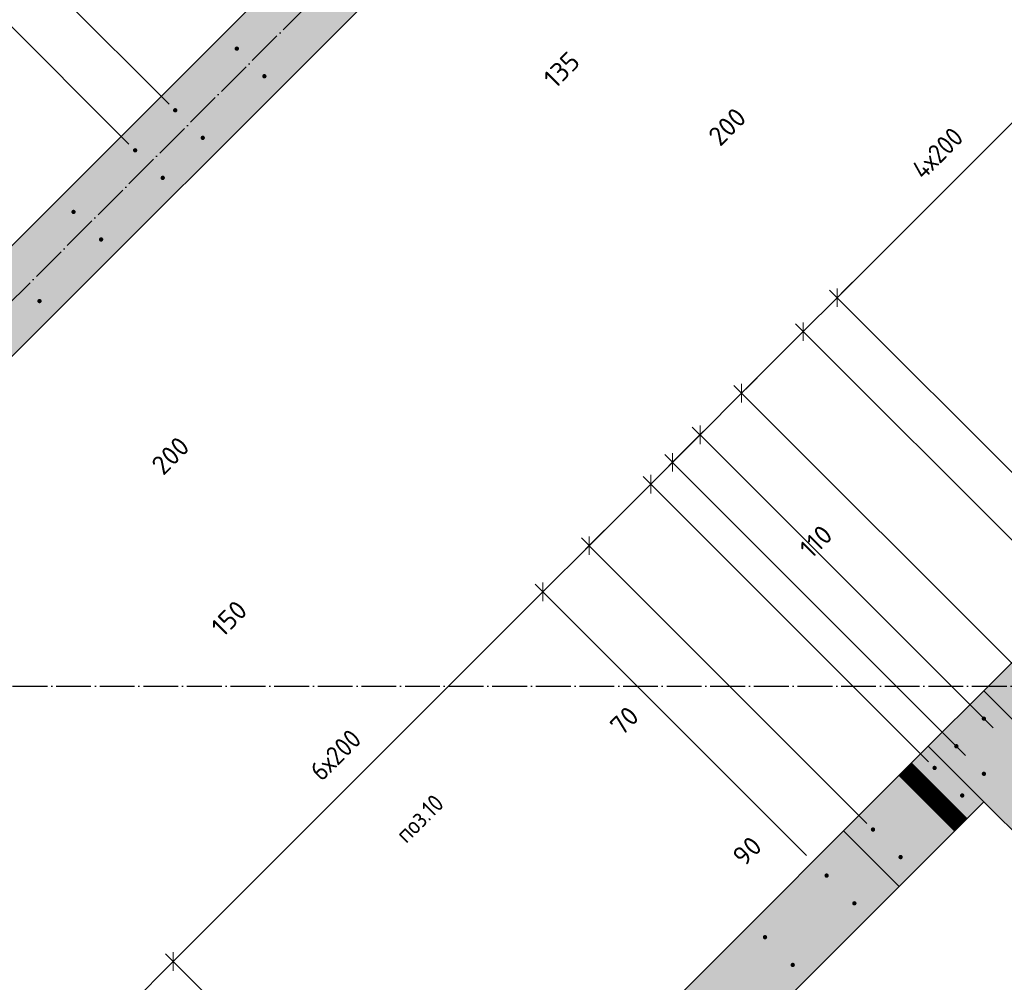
# Model space of a CAD drawing. Header units: millimetres. Extents: x -2995 to 60896, y -2809 to 57831.
# Tile 19 of 169: x 11060 to 13320, y 14520 to 16730. Entities that reach past the tile are written whole.
import ezdxf

# ---------------------------------------------------------------- set-up
doc = ezdxf.new("R2010")
doc.units = ezdxf.units.MM
doc.header["$PDMODE"] = 65
for name, pattern in [('______11', [100, 80, -10, 0, -10]), ('______5', [220, 160, -20, 20, -20]), ('________', [0])]:
    doc.linetypes.add(name, pattern=pattern)
for name, color, linetype, lineweight in [('Standard', 7, 'Continuous', 25), ('Арм.стержн. вертикальными 1', 22, 'Continuous', 35), ('Размерная линия_ общее', 7, 'Continuous', 13)]:
    doc.layers.add(name, color=color, linetype=linetype, lineweight=lineweight)
doc.layers.add('Осевая линия_ общее', color=7, linetype='______5', lineweight=13, true_color=0xa0a0a0)
doc.styles.add('ISOCPEUR', font='ISOCPEUR')
doc.dimstyles.new('DIMSTYLE_12', dxfattribs={"dimtxt": 44, "dimasz": 50, "dimexe": 0, "dimexo": 0, "dimgap": 22, "dimtad": 0, "dimdec": 0, "dimrnd": 5, "dimzin": 12, "dimdsep": 46, "dimtxsty": 'ISOCPEUR', "dimblk1": 'ALL_ML_STRICH', "dimblk2": 'ALL_ML_STRICH', "dimsah": 1, "dimcen": 0, "dimclrd": 7, "dimclre": 256, "dimclrt": 7, "dimadec": 0, "dimazin": 0, "dimtfac": 1, "dimtdec": 0, "dimtix": 1, "dimtmove": 2, "dimatfit": 3, "dimfxl": 0, "dimtvp": 1.2, "dimtzin": 0, "dimlwd": 0, "dimlwe": -3, "dimarcsym": 0})
doc.dimstyles.new('DIMSTYLE_5', dxfattribs={"dimtxt": 44, "dimasz": 50, "dimexe": 0, "dimexo": 0, "dimgap": 22, "dimtad": 2, "dimdec": 0, "dimrnd": 5, "dimzin": 12, "dimdsep": 46, "dimtxsty": 'ISOCPEUR', "dimblk1": 'ALL_ML_STRICH', "dimblk2": 'ALL_ML_STRICH', "dimsah": 1, "dimcen": 0, "dimclrd": 7, "dimclre": 256, "dimclrt": 7, "dimadec": 0, "dimazin": 0, "dimtfac": 1, "dimtdec": 0, "dimtix": 1, "dimtmove": 2, "dimatfit": 3, "dimfxl": 0, "dimtzin": 0, "dimlwd": 0, "dimlwe": -3, "dimarcsym": 0})

# ---------------------------------------------------------------- blocks, each defined once
blk = doc.blocks.new('СЛОЖНЫЙ_ОБЪЕКТ_0')
at = {"layer": 'Осевая линия_ общее', "color": 253, "linetype": '______11', "lineweight": -3, "true_color": 0xa0a0a0, "transparency": 33554687}
for p, q in [((552.2, 5594.3), (17713.7, 22755.7)), ((-2770, 15200), (26050, 15200))]:
    blk.add_line(p, q, dxfattribs=at)
blk = doc.blocks.new('ALL_ML_STRICH')
at = {"color": 0, "linetype": 'ByBlock', "lineweight": -2}
for p, q in [((0, -0.5), (0, 0.5)), ((-1, 0), (0.5, 0)), ((-0.3, -0.3), (0.3, 0.3))]:
    blk.add_line(p, q, dxfattribs=at)
blk = doc.blocks.new('*D565')
at = {"layer": 'DEFPOINTS', "color": 7, "linetype": 'Continuous', "lineweight": 13, "transparency": 33554687}
for p in [(11306.6, 14462.1), (12032.1, 13948.7), (11958.1, 13810.5)]:
    blk.add_point(p, dxfattribs=at)
at = {"layer": 'Размерная линия_ общее', "color": 7, "linetype": 'Continuous', "lineweight": -2, "transparency": 33554687}
blk.add_line((11306.6, 14462.1), (11412.7, 14568.1), dxfattribs=at)
at = {"layer": 'Размерная линия_ общее', "color": 253, "linetype": 'Continuous', "lineweight": -2, "true_color": 0xa0a0a0, "transparency": 33554687}
for p, q in [((12017.9, 13962.9), (11412.7, 14568.1)), ((11944, 13824.7), (11306.6, 14462.1))]:
    blk.add_line(p, q, dxfattribs=at)
at = {"layer": 'Размерная линия_ общее', "color": 7, "linetype": 'Continuous', "lineweight": 13, "transparency": 33554687, "xscale": 50, "yscale": 50, "zscale": 50}
for p, rotation in [((11412.7, 14568.1), 44.9999999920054), ((11306.6, 14462.1), 224.9999999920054)]:
    blk.add_blockref('ALL_ML_STRICH', p, dxfattribs=dict(at, rotation=rotation))
at = {"layer": 'Размерная линия_ общее', "color": 7, "linetype": 'Continuous', "lineweight": 13, "transparency": 33554687, "insert": (10760.8, 14505.4), "char_height": 44, "width": 132, "attachment_point": 5, "rotation": 45, "style": 'ISOCPEUR'}
blk.add_mtext('\\A1;{150}', dxfattribs=at)
blk = doc.blocks.new('*D566')
at = {"layer": 'DEFPOINTS', "color": 7, "linetype": 'Continuous', "lineweight": 13, "transparency": 33554687}
for p in [(12880.6, 14797.3), (11412.7, 14568.1), (12032.1, 13948.7)]:
    blk.add_point(p, dxfattribs=at)
at = {"layer": 'Размерная линия_ общее', "color": 7, "linetype": 'Continuous', "lineweight": -2, "transparency": 33554687}
blk.add_line((11412.7, 14568.1), (12261.2, 15416.7), dxfattribs=at)
at = {"layer": 'Размерная линия_ общее', "color": 253, "linetype": 'Continuous', "lineweight": -2, "true_color": 0xa0a0a0, "transparency": 33554687}
for p, q in [((12866.5, 14811.4), (12261.2, 15416.7)), ((12017.9, 13962.9), (11412.7, 14568.1))]:
    blk.add_line(p, q, dxfattribs=at)
at = {"layer": 'Размерная линия_ общее', "color": 7, "linetype": 'Continuous', "lineweight": 13, "transparency": 33554687, "xscale": 50, "yscale": 50, "zscale": 50}
for p, rotation in [((12261.2, 15416.7), 44.9999999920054), ((11412.7, 14568.1), 224.9999999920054)]:
    blk.add_blockref('ALL_ML_STRICH', p, dxfattribs=dict(at, rotation=rotation))
at = {"layer": 'Размерная линия_ общее', "color": 7, "linetype": 'Continuous', "lineweight": 13, "transparency": 33554687, "insert": (11722.4, 15010.8), "char_height": 44, "width": 2.2, "attachment_point": 1, "rotation": 45, "line_spacing_factor": 0.60241, "style": 'ISOCPEUR'}
blk.add_mtext('\\W0.91;6х200', dxfattribs=at)
blk = doc.blocks.new('*D567')
at = {"layer": 'DEFPOINTS', "color": 7, "linetype": 'Continuous', "lineweight": 13, "transparency": 33554687}
for p in [(12261.2, 15416.7), (13018.8, 14871.2), (12880.6, 14797.3)]:
    blk.add_point(p, dxfattribs=at)
at = {"layer": 'Размерная линия_ общее', "color": 7, "linetype": 'Continuous', "lineweight": -2, "transparency": 33554687}
blk.add_line((12261.2, 15416.7), (12367.3, 15522.7), dxfattribs=at)
at = {"layer": 'Размерная линия_ общее', "color": 253, "linetype": 'Continuous', "lineweight": -2, "true_color": 0xa0a0a0, "transparency": 33554687}
for p, q in [((13004.7, 14885.3), (12367.3, 15522.7)), ((12866.5, 14811.4), (12261.2, 15416.7))]:
    blk.add_line(p, q, dxfattribs=at)
at = {"layer": 'Размерная линия_ общее', "color": 7, "linetype": 'Continuous', "lineweight": 13, "transparency": 33554687, "xscale": 50, "yscale": 50, "zscale": 50}
for p, rotation in [((12367.3, 15522.7), 44.9999999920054), ((12261.2, 15416.7), 224.9999999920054)]:
    blk.add_blockref('ALL_ML_STRICH', p, dxfattribs=dict(at, rotation=rotation))
at = {"layer": 'Размерная линия_ общее', "color": 7, "linetype": 'Continuous', "lineweight": 13, "transparency": 33554687, "insert": (11541, 15355.8), "char_height": 44, "width": 132, "attachment_point": 5, "rotation": 45, "style": 'ISOCPEUR'}
blk.add_mtext('\\A1;{150}', dxfattribs=at)
blk = doc.blocks.new('*D568')
at = {"layer": 'DEFPOINTS', "color": 7, "linetype": 'Continuous', "lineweight": 13, "transparency": 33554687}
for p in [(12367.3, 15522.7), (13160.2, 15012.6), (13018.8, 14871.2)]:
    blk.add_point(p, dxfattribs=at)
at = {"layer": 'Размерная линия_ общее', "color": 7, "linetype": 'Continuous', "lineweight": -2, "transparency": 33554687}
blk.add_line((12367.3, 15522.7), (12508.7, 15664.1), dxfattribs=at)
at = {"layer": 'Размерная линия_ общее', "color": 253, "linetype": 'Continuous', "lineweight": -2, "true_color": 0xa0a0a0, "transparency": 33554687}
for p, q in [((13146.1, 15026.7), (12508.7, 15664.1)), ((13004.7, 14885.3), (12367.3, 15522.7))]:
    blk.add_line(p, q, dxfattribs=at)
at = {"layer": 'Размерная линия_ общее', "color": 7, "linetype": 'Continuous', "lineweight": 13, "transparency": 33554687, "xscale": 50, "yscale": 50, "zscale": 50}
for p, rotation in [((12508.7, 15664.1), 44.9999999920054), ((12367.3, 15522.7), 224.9999999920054)]:
    blk.add_blockref('ALL_ML_STRICH', p, dxfattribs=dict(at, rotation=rotation))
at = {"layer": 'Размерная линия_ общее', "color": 7, "linetype": 'Continuous', "lineweight": 13, "transparency": 33554687, "insert": (11406.2, 15729.5), "char_height": 44, "width": 132, "attachment_point": 5, "rotation": 45, "style": 'ISOCPEUR'}
blk.add_mtext('\\A1;{200}', dxfattribs=at)
blk = doc.blocks.new('*D569')
at = {"layer": 'DEFPOINTS', "color": 7, "linetype": 'Continuous', "lineweight": 13, "transparency": 33554687}
for p in [(12508.7, 15664.1), (13160.2, 15012.6), (13245.4, 15027.1)]:
    blk.add_point(p, dxfattribs=at)
at = {"layer": 'Размерная линия_ общее', "color": 7, "linetype": 'Continuous', "lineweight": -2, "transparency": 33554687}
blk.add_line((12508.7, 15664.1), (12558.5, 15714), dxfattribs=at)
at = {"layer": 'Размерная линия_ общее', "color": 253, "linetype": 'Continuous', "lineweight": -2, "true_color": 0xa0a0a0, "transparency": 33554687}
for p, q in [((13231.3, 15041.2), (12558.5, 15714)), ((13146.1, 15026.7), (12508.7, 15664.1))]:
    blk.add_line(p, q, dxfattribs=at)
at = {"layer": 'Размерная линия_ общее', "color": 7, "linetype": 'Continuous', "lineweight": 13, "transparency": 33554687, "xscale": 50, "yscale": 50, "zscale": 50}
for p, rotation in [((12558.5, 15714), 44.9999999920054), ((12508.7, 15664.1), 224.9999999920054)]:
    blk.add_blockref('ALL_ML_STRICH', p, dxfattribs=dict(at, rotation=rotation))
at = {"layer": 'Размерная линия_ общее', "color": 7, "linetype": 'Continuous', "lineweight": 13, "transparency": 33554687, "insert": (12448.3, 15120.9), "char_height": 44, "width": 88, "attachment_point": 5, "rotation": 45, "style": 'ISOCPEUR'}
blk.add_mtext('\\A1;{70}', dxfattribs=at)
blk = doc.blocks.new('*D570')
at = {"layer": 'DEFPOINTS', "color": 7, "linetype": 'Continuous', "lineweight": 13, "transparency": 33554687}
for p in [(12558.5, 15714), (13308.7, 15090.4), (13245.4, 15027.1)]:
    blk.add_point(p, dxfattribs=at)
at = {"layer": 'Размерная линия_ общее', "color": 7, "linetype": 'Continuous', "lineweight": -2, "transparency": 33554687}
blk.add_line((12558.5, 15714), (12621.8, 15777.3), dxfattribs=at)
at = {"layer": 'Размерная линия_ общее', "color": 253, "linetype": 'Continuous', "lineweight": -2, "true_color": 0xa0a0a0, "transparency": 33554687}
for p, q in [((13294.6, 15104.5), (12621.8, 15777.3)), ((13231.3, 15041.2), (12558.5, 15714))]:
    blk.add_line(p, q, dxfattribs=at)
at = {"layer": 'Размерная линия_ общее', "color": 7, "linetype": 'Continuous', "lineweight": 13, "transparency": 33554687, "xscale": 50, "yscale": 50, "zscale": 50}
for p, rotation in [((12621.8, 15777.3), 44.9999999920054), ((12558.5, 15714), 224.9999999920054)]:
    blk.add_blockref('ALL_ML_STRICH', p, dxfattribs=dict(at, rotation=rotation))
at = {"layer": 'Размерная линия_ общее', "color": 7, "linetype": 'Continuous', "lineweight": 13, "transparency": 33554687, "insert": (12730, 14821.9), "char_height": 44, "width": 88, "attachment_point": 5, "rotation": 45, "style": 'ISOCPEUR'}
blk.add_mtext('\\A1;{90}', dxfattribs=at)
blk = doc.blocks.new('*D571')
at = {"layer": 'DEFPOINTS', "color": 7, "linetype": 'Continuous', "lineweight": 13, "transparency": 33554687}
for p in [(12621.8, 15777.3), (13368.8, 15221.2), (13308.7, 15090.4)]:
    blk.add_point(p, dxfattribs=at)
at = {"layer": 'Размерная линия_ общее', "color": 7, "linetype": 'Continuous', "lineweight": -2, "transparency": 33554687}
blk.add_line((12621.8, 15777.3), (12717.3, 15872.7), dxfattribs=at)
at = {"layer": 'Размерная линия_ общее', "color": 253, "linetype": 'Continuous', "lineweight": -2, "true_color": 0xa0a0a0, "transparency": 33554687}
for p, q in [((13354.7, 15235.3), (12717.3, 15872.7)), ((13294.6, 15104.5), (12621.8, 15777.3))]:
    blk.add_line(p, q, dxfattribs=at)
at = {"layer": 'Размерная линия_ общее', "color": 7, "linetype": 'Continuous', "lineweight": 13, "transparency": 33554687, "xscale": 50, "yscale": 50, "zscale": 50}
for p, rotation in [((12717.3, 15872.7), 44.9999999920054), ((12621.8, 15777.3), 224.9999999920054)]:
    blk.add_blockref('ALL_ML_STRICH', p, dxfattribs=dict(at, rotation=rotation))
at = {"layer": 'Размерная линия_ общее', "color": 7, "linetype": 'Continuous', "lineweight": 13, "transparency": 33554687, "insert": (12304.1, 16615.2), "char_height": 44, "width": 132, "attachment_point": 5, "rotation": 45, "style": 'ISOCPEUR'}
blk.add_mtext('\\A1;{135}', dxfattribs=at)
blk = doc.blocks.new('*D572')
at = {"layer": 'DEFPOINTS', "color": 7, "linetype": 'Continuous', "lineweight": 13, "transparency": 33554687}
for p in [(12717.3, 15872.7), (13510.2, 15362.6), (13368.8, 15221.2)]:
    blk.add_point(p, dxfattribs=at)
at = {"layer": 'Размерная линия_ общее', "color": 7, "linetype": 'Continuous', "lineweight": -2, "transparency": 33554687}
blk.add_line((12717.3, 15872.7), (12858.7, 16014.2), dxfattribs=at)
at = {"layer": 'Размерная линия_ общее', "color": 253, "linetype": 'Continuous', "lineweight": -2, "true_color": 0xa0a0a0, "transparency": 33554687}
for p, q in [((13496.1, 15376.8), (12858.7, 16014.2)), ((13354.7, 15235.3), (12717.3, 15872.7))]:
    blk.add_line(p, q, dxfattribs=at)
at = {"layer": 'Размерная линия_ общее', "color": 7, "linetype": 'Continuous', "lineweight": 13, "transparency": 33554687, "xscale": 50, "yscale": 50, "zscale": 50}
for p, rotation in [((12858.7, 16014.2), 44.9999999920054), ((12717.3, 15872.7), 224.9999999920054)]:
    blk.add_blockref('ALL_ML_STRICH', p, dxfattribs=dict(at, rotation=rotation))
at = {"layer": 'Размерная линия_ общее', "color": 7, "linetype": 'Continuous', "lineweight": 13, "transparency": 33554687, "insert": (12684.2, 16484.6), "char_height": 44, "width": 132, "attachment_point": 5, "rotation": 45, "style": 'ISOCPEUR'}
blk.add_mtext('\\A1;{200}', dxfattribs=at)
blk = doc.blocks.new('*D573')
at = {"layer": 'DEFPOINTS', "color": 7, "linetype": 'Continuous', "lineweight": 13, "transparency": 33554687}
for p in [(12858.7, 16014.2), (13555.9, 15472.5), (13510.2, 15362.6)]:
    blk.add_point(p, dxfattribs=at)
at = {"layer": 'Размерная линия_ общее', "color": 7, "linetype": 'Continuous', "lineweight": -2, "transparency": 33554687}
blk.add_line((12858.7, 16014.2), (12936.5, 16091.9), dxfattribs=at)
at = {"layer": 'Размерная линия_ общее', "color": 253, "linetype": 'Continuous', "lineweight": -2, "true_color": 0xa0a0a0, "transparency": 33554687}
for p, q in [((13541.7, 15486.7), (12936.5, 16091.9)), ((13496.1, 15376.8), (12858.7, 16014.2))]:
    blk.add_line(p, q, dxfattribs=at)
at = {"layer": 'Размерная линия_ общее', "color": 7, "linetype": 'Continuous', "lineweight": 13, "transparency": 33554687, "xscale": 50, "yscale": 50, "zscale": 50}
for p, rotation in [((12936.5, 16091.9), 44.9999999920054), ((12858.7, 16014.2), 224.9999999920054)]:
    blk.add_blockref('ALL_ML_STRICH', p, dxfattribs=dict(at, rotation=rotation))
at = {"layer": 'Размерная линия_ общее', "color": 7, "linetype": 'Continuous', "lineweight": 13, "transparency": 33554687, "insert": (12888, 15532.3), "char_height": 44, "width": 132, "attachment_point": 5, "rotation": 45, "style": 'ISOCPEUR'}
blk.add_mtext('\\A1;{110}', dxfattribs=at)
blk = doc.blocks.new('*D574')
at = {"layer": 'DEFPOINTS', "color": 7, "linetype": 'Continuous', "lineweight": 13, "transparency": 33554687}
for p in [(12936.5, 16091.9), (14121.6, 16038.2), (13555.9, 15472.5)]:
    blk.add_point(p, dxfattribs=at)
at = {"layer": 'Размерная линия_ общее', "color": 7, "linetype": 'Continuous', "lineweight": -2, "transparency": 33554687}
blk.add_line((12936.5, 16091.9), (13502.2, 16657.6), dxfattribs=at)
at = {"layer": 'Размерная линия_ общее', "color": 253, "linetype": 'Continuous', "lineweight": -2, "true_color": 0xa0a0a0, "transparency": 33554687}
for p, q in [((14107.4, 16052.4), (13502.2, 16657.6)), ((13541.7, 15486.7), (12936.5, 16091.9))]:
    blk.add_line(p, q, dxfattribs=at)
at = {"layer": 'Размерная линия_ общее', "color": 7, "linetype": 'Continuous', "lineweight": 13, "transparency": 33554687, "xscale": 50, "yscale": 50, "zscale": 50}
for p, rotation in [((13502.2, 16657.6), 44.9999999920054), ((12936.5, 16091.9), 224.9999999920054)]:
    blk.add_blockref('ALL_ML_STRICH', p, dxfattribs=dict(at, rotation=rotation))
at = {"layer": 'Размерная линия_ общее', "color": 7, "linetype": 'Continuous', "lineweight": 13, "transparency": 33554687, "insert": (13103.4, 16391.8), "char_height": 44, "width": 2.2, "attachment_point": 1, "rotation": 45, "line_spacing_factor": 0.60241, "style": 'ISOCPEUR'}
blk.add_mtext('\\W0.91;4х200', dxfattribs=at)
blk = doc.blocks.new('*D634')
at = {"layer": 'DEFPOINTS', "color": 7, "linetype": 'Continuous', "lineweight": 13, "transparency": 33554687}
for p in [(15023.4, 21118.6), (15518.5, 20623.5), (11417.2, 16522.2)]:
    blk.add_point(p, dxfattribs=at)
at = {"layer": 'Размерная линия_ общее', "color": 7, "linetype": 'Continuous', "lineweight": -2, "transparency": 33554687}
blk.add_line((15023.4, 21118.6), (10922.1, 17017.3), dxfattribs=at)
at = {"layer": 'Размерная линия_ общее', "color": 253, "linetype": 'Continuous', "lineweight": -2, "true_color": 0xa0a0a0, "transparency": 33554687}
for p, q in [((15504.3, 20637.6), (15023.4, 21118.6)), ((11403.1, 16536.4), (10922.1, 17017.3))]:
    blk.add_line(p, q, dxfattribs=at)
at = {"layer": 'Размерная линия_ общее', "color": 7, "linetype": 'Continuous', "lineweight": 13, "transparency": 33554687, "xscale": 49.99999999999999, "yscale": 50, "zscale": 50}
for p, rotation in [((15023.4, 21118.6), 45.00000000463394), ((10922.1, 17017.3), 225.0000000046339)]:
    blk.add_blockref('ALL_ML_STRICH', p, dxfattribs=dict(at, rotation=rotation))
at = {"layer": 'Размерная линия_ общее', "color": 7, "linetype": 'Continuous', "lineweight": 13, "transparency": 33554687, "insert": (12861, 18964.7), "char_height": 44, "width": 2.2, "attachment_point": 1, "rotation": 225, "line_spacing_factor": 0.60241, "style": 'ISOCPEUR'}
blk.add_mtext('\\W0.91;29х200=5800', dxfattribs=at)
blk = doc.blocks.new('*D635')
at = {"layer": 'DEFPOINTS', "color": 7, "linetype": 'Continuous', "lineweight": 13, "transparency": 33554687}
for p in [(10922.1, 17017.3), (11417.2, 16522.2), (11325.3, 16430.3)]:
    blk.add_point(p, dxfattribs=at)
at = {"layer": 'Размерная линия_ общее', "color": 7, "linetype": 'Continuous', "lineweight": -2, "transparency": 33554687}
blk.add_line((10922.1, 17017.3), (10830.2, 16925.4), dxfattribs=at)
at = {"layer": 'Размерная линия_ общее', "color": 253, "linetype": 'Continuous', "lineweight": -2, "true_color": 0xa0a0a0, "transparency": 33554687}
for p, q in [((11403.1, 16536.4), (10922.1, 17017.3)), ((11311.1, 16444.5), (10830.2, 16925.4))]:
    blk.add_line(p, q, dxfattribs=at)
at = {"layer": 'Размерная линия_ общее', "color": 7, "linetype": 'Continuous', "lineweight": 13, "transparency": 33554687, "xscale": 49.99999999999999, "yscale": 50, "zscale": 50}
for p, rotation in [((10922.1, 17017.3), 45.00000000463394), ((10830.2, 16925.4), 225.0000000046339)]:
    blk.add_blockref('ALL_ML_STRICH', p, dxfattribs=dict(at, rotation=rotation))
at = {"layer": 'Размерная линия_ общее', "color": 7, "linetype": 'Continuous', "lineweight": 13, "transparency": 33554687, "insert": (10699.5, 17416.9), "char_height": 44, "width": 132, "attachment_point": 5, "rotation": 45, "style": 'ISOCPEUR'}
blk.add_mtext('\\A1;{130}', dxfattribs=at)
blk = doc.blocks.new('*D636')
at = {"layer": 'DEFPOINTS', "color": 7, "linetype": 'Continuous', "lineweight": 13, "transparency": 33554687}
for p in [(10830.2, 16925.4), (11325.3, 16430.3), (10759.6, 15864.7)]:
    blk.add_point(p, dxfattribs=at)
at = {"layer": 'Размерная линия_ общее', "color": 7, "linetype": 'Continuous', "lineweight": -2, "transparency": 33554687}
blk.add_line((10830.2, 16925.4), (10264.5, 16359.7), dxfattribs=at)
at = {"layer": 'Размерная линия_ общее', "color": 253, "linetype": 'Continuous', "lineweight": -2, "true_color": 0xa0a0a0, "transparency": 33554687}
for p, q in [((11311.1, 16444.5), (10830.2, 16925.4)), ((10745.5, 15878.8), (10264.5, 16359.7))]:
    blk.add_line(p, q, dxfattribs=at)
at = {"layer": 'Размерная линия_ общее', "color": 7, "linetype": 'Continuous', "lineweight": 13, "transparency": 33554687, "xscale": 49.99999999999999, "yscale": 50, "zscale": 50}
for p, rotation in [((10830.2, 16925.4), 45.00000000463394), ((10264.5, 16359.7), 225.0000000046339)]:
    blk.add_blockref('ALL_ML_STRICH', p, dxfattribs=dict(at, rotation=rotation))
at = {"layer": 'Размерная линия_ общее', "color": 7, "linetype": 'Continuous', "lineweight": 13, "transparency": 33554687, "insert": (10493.6, 16597.3), "char_height": 44, "width": 2.2, "attachment_point": 1, "rotation": 225, "line_spacing_factor": 0.60241, "style": 'ISOCPEUR'}
blk.add_mtext('\\W0.91;4х200', dxfattribs=at)

msp = doc.modelspace()

# ---------------------------------------------------------------- hatches: boundary and pattern name
at = {"linetype": 'Continuous', "lineweight": 25, "transparency": 33554687}
for points in [[(9511.2, 14680.6), (9638.5, 14553.3), (15818.6, 20733.4), (15691.3, 20860.7)], [(14531.7, 16193.8), (14404.4, 16321.1), (13273, 15189.7), (13400.3, 15062.4)], [(13273, 15189.7), (13145.8, 15062.4), (14510.5, 13697.7), (14637.8, 13825)], [(13273, 14935.1), (13145.8, 15062.4), (11264.9, 13181.5), (11392.1, 13054.2)]]:
    msp.add_hatch(color=7, dxfattribs=at).paths.add_polyline_path(points)
at = {"layer": 'Арм.стержн. вертикальными 1', "linetype": 'Continuous', "lineweight": 50, "transparency": 33554687}
for points in [[(11563.7, 16663.7), (11563.3, 16665.6), (11562.2, 16667.2), (11560.6, 16668.3), (11558.7, 16668.7), (11556.7, 16668.3), (11555.1, 16667.2), (11554, 16665.6), (11553.7, 16663.7), (11554, 16661.8), (11555.1, 16660.1), (11556.7, 16659.1), (11558.7, 16658.7), (11560.6, 16659.1), (11562.2, 16660.1), (11563.3, 16661.8)], [(11626.9, 16600.4), (11626.6, 16602.3), (11625.5, 16603.9), (11623.9, 16605), (11621.9, 16605.4), (11620, 16605), (11618.4, 16603.9), (11617.3, 16602.3), (11616.9, 16600.4), (11617.3, 16598.5), (11618.4, 16596.8), (11620, 16595.8), (11621.9, 16595.4), (11623.9, 16595.8), (11625.5, 16596.8), (11626.6, 16598.5)], [(11422.2, 16522.2), (11421.9, 16524.2), (11420.8, 16525.8), (11419.1, 16526.9), (11417.2, 16527.2), (11415.3, 16526.9), (11413.7, 16525.8), (11412.6, 16524.2), (11412.2, 16522.2), (11412.6, 16520.3), (11413.7, 16518.7), (11415.3, 16517.6), (11417.2, 16517.2), (11419.1, 16517.6), (11420.8, 16518.7), (11421.9, 16520.3)], [(11485.5, 16459), (11485.1, 16460.9), (11484.1, 16462.5), (11482.4, 16463.6), (11480.5, 16464), (11478.6, 16463.6), (11477, 16462.5), (11475.9, 16460.9), (11475.5, 16459), (11475.9, 16457), (11477, 16455.4), (11478.6, 16454.3), (11480.5, 16454), (11482.4, 16454.3), (11484.1, 16455.4), (11485.1, 16457)], [(11330.3, 16430.3), (11329.9, 16432.2), (11328.8, 16433.9), (11327.2, 16434.9), (11325.3, 16435.3), (11323.4, 16434.9), (11321.8, 16433.9), (11320.7, 16432.2), (11320.3, 16430.3), (11320.7, 16428.4), (11321.8, 16426.8), (11323.4, 16425.7), (11325.3, 16425.3), (11327.2, 16425.7), (11328.8, 16426.8), (11329.9, 16428.4)], [(11393.6, 16367), (11393.2, 16369), (11392.1, 16370.6), (11390.5, 16371.7), (11388.6, 16372), (11386.7, 16371.7), (11385.1, 16370.6), (11384, 16369), (11383.6, 16367), (11384, 16365.1), (11385.1, 16363.5), (11386.7, 16362.4), (11388.6, 16362), (11390.5, 16362.4), (11392.1, 16363.5), (11393.2, 16365.1)], [(11188.9, 16288.9), (11188.5, 16290.8), (11187.4, 16292.4), (11185.8, 16293.5), (11183.9, 16293.9), (11182, 16293.5), (11180.4, 16292.4), (11179.3, 16290.8), (11178.9, 16288.9), (11179.3, 16287), (11180.4, 16285.4), (11182, 16284.3), (11183.9, 16283.9), (11185.8, 16284.3), (11187.4, 16285.4), (11188.5, 16287)], [(11252.2, 16225.6), (11251.8, 16227.5), (11250.7, 16229.2), (11249.1, 16230.2), (11247.2, 16230.6), (11245.3, 16230.2), (11243.6, 16229.2), (11242.6, 16227.5), (11242.2, 16225.6), (11242.6, 16223.7), (11243.6, 16222.1), (11245.3, 16221), (11247.2, 16220.6), (11249.1, 16221), (11250.7, 16222.1), (11251.8, 16223.7)], [(11110.8, 16084.2), (11110.4, 16086.1), (11109.3, 16087.7), (11107.7, 16088.8), (11105.8, 16089.2), (11103.8, 16088.8), (11102.2, 16087.7), (11101.1, 16086.1), (11100.8, 16084.2), (11101.1, 16082.3), (11102.2, 16080.7), (11103.8, 16079.6), (11105.8, 16079.2), (11107.7, 16079.6), (11109.3, 16080.7), (11110.4, 16082.3)], [(13278.4, 15125.7), (13278, 15127.6), (13276.9, 15129.3), (13275.3, 15130.4), (13273.4, 15130.7), (13271.5, 15130.4), (13269.8, 15129.3), (13268.7, 15127.6), (13268.4, 15125.7), (13268.7, 15123.8), (13269.8, 15122.2), (13271.5, 15121.1), (13273.4, 15120.7), (13275.3, 15121.1), (13276.9, 15122.2), (13278, 15123.8)], [(13215.1, 15062.4), (13214.7, 15064.3), (13213.6, 15066), (13212, 15067), (13210.1, 15067.4), (13208.1, 15067), (13206.5, 15066), (13205.4, 15064.3), (13205.1, 15062.4), (13205.4, 15060.5), (13206.5, 15058.9), (13208.1, 15057.8), (13210.1, 15057.4), (13212, 15057.8), (13213.6, 15058.9), (13214.7, 15060.5)], [(13165.2, 15012.6), (13164.9, 15014.5), (13163.8, 15016.1), (13162.1, 15017.2), (13160.2, 15017.6), (13158.3, 15017.2), (13156.7, 15016.1), (13155.6, 15014.5), (13155.2, 15012.6), (13155.6, 15010.7), (13156.7, 15009.1), (13158.3, 15008), (13160.2, 15007.6), (13162.1, 15008), (13163.8, 15009.1), (13164.9, 15010.7)], [(13278.4, 14999.1), (13278, 15001), (13276.9, 15002.7), (13275.3, 15003.7), (13273.4, 15004.1), (13271.5, 15003.7), (13269.8, 15002.7), (13268.7, 15001), (13268.4, 14999.1), (13268.7, 14997.2), (13269.8, 14995.6), (13271.5, 14994.5), (13273.4, 14994.1), (13275.3, 14994.5), (13276.9, 14995.6), (13278, 14997.2)], [(13228.5, 14949.3), (13228.2, 14951.2), (13227.1, 14952.8), (13225.5, 14953.9), (13223.5, 14954.3), (13221.6, 14953.9), (13220, 14952.8), (13218.9, 14951.2), (13218.5, 14949.3), (13218.9, 14947.4), (13220, 14945.8), (13221.6, 14944.7), (13223.5, 14944.3), (13225.5, 14944.7), (13227.1, 14945.8), (13228.2, 14947.4)], [(13023.8, 14871.2), (13023.4, 14873.1), (13022.3, 14874.7), (13020.7, 14875.8), (13018.8, 14876.2), (13016.9, 14875.8), (13015.3, 14874.7), (13014.2, 14873.1), (13013.8, 14871.2), (13014.2, 14869.3), (13015.3, 14867.6), (13016.9, 14866.6), (13018.8, 14866.2), (13020.7, 14866.6), (13022.3, 14867.6), (13023.4, 14869.3)], [(13087.1, 14807.9), (13086.7, 14809.8), (13085.7, 14811.4), (13084, 14812.5), (13082.1, 14812.9), (13080.2, 14812.5), (13078.6, 14811.4), (13077.5, 14809.8), (13077.1, 14807.9), (13077.5, 14806), (13078.6, 14804.3), (13080.2, 14803.2), (13082.1, 14802.9), (13084, 14803.2), (13085.7, 14804.3), (13086.7, 14806)], [(12917.4, 14765.4), (12917, 14767.4), (12915.9, 14769), (12914.3, 14770.1), (12912.4, 14770.4), (12910.5, 14770.1), (12908.9, 14769), (12907.8, 14767.4), (12907.4, 14765.4), (12907.8, 14763.5), (12908.9, 14761.9), (12910.5, 14760.8), (12912.4, 14760.4), (12914.3, 14760.8), (12915.9, 14761.9), (12917, 14763.5)], [(12981.1, 14701.8), (12980.7, 14703.7), (12979.6, 14705.3), (12978, 14706.4), (12976.1, 14706.8), (12974.1, 14706.4), (12972.5, 14705.3), (12971.4, 14703.7), (12971.1, 14701.8), (12971.4, 14699.9), (12972.5, 14698.3), (12974.1, 14697.2), (12976.1, 14696.8), (12978, 14697.2), (12979.6, 14698.3), (12980.7, 14699.9)], [(12776, 14624), (12775.6, 14625.9), (12774.5, 14627.6), (12772.9, 14628.6), (12771, 14629), (12769.1, 14628.6), (12767.5, 14627.6), (12766.4, 14625.9), (12766, 14624), (12766.4, 14622.1), (12767.5, 14620.5), (12769.1, 14619.4), (12771, 14619), (12772.9, 14619.4), (12774.5, 14620.5), (12775.6, 14622.1)], [(12839.6, 14560.4), (12839.2, 14562.3), (12838.2, 14563.9), (12836.5, 14565), (12834.6, 14565.4), (12832.7, 14565), (12831.1, 14563.9), (12830, 14562.3), (12829.6, 14560.4), (12830, 14558.5), (12831.1, 14556.8), (12832.7, 14555.8), (12834.6, 14555.4), (12836.5, 14555.8), (12838.2, 14556.8), (12839.2, 14558.5)]]:
    msp.add_hatch(color=4, dxfattribs=at).paths.add_polyline_path(points)

# ---------------------------------------------------------------- linework, layer by layer
at = {"color": 7, "linetype": 'Continuous', "lineweight": 35, "transparency": 33554687}
for p, q in [((9511.2, 14680.6), (15691.3, 20860.7)), ((15818.6, 20733.4), (9638.5, 14553.3)), ((13273, 15189.7), (14404.4, 16321.1)), ((13145.8, 15062.4), (13273, 15189.7)), ((13400.3, 15062.4), (13273, 15189.7)), ((13273, 15189.7), (13400.3, 15062.4)), ((11264.9, 13181.5), (13145.8, 15062.4)), ((13145.8, 15062.4), (13273, 14935.1)), ((13273, 14935.1), (13145.8, 15062.4)), ((13273, 14935.1), (11392.1, 13054.2)), ((14510.5, 13697.7), (13273, 14935.1))]:
    msp.add_line(p, q, dxfattribs=at)
at = {"color": 253, "linetype": '________', "lineweight": 13, "true_color": 0xababab, "transparency": 33554687}
for p, q in [((13089.8, 15006.5), (13217.1, 14879.2)), ((13091.2, 15007.9), (13218.5, 14880.6)), ((13092.7, 15009.4), (13220, 14882.1)), ((13094.2, 15010.9), (13221.5, 14883.6)), ((13095.7, 15012.3), (13222.9, 14885.1)), ((13097.1, 15013.8), (13224.4, 14886.5)), ((13098.5, 15015.1), (13225.8, 14887.9)), ((13099.8, 15016.5), (13227.1, 14889.2)), ((13101, 15017.7), (13228.3, 14890.4)), ((13102.2, 15018.9), (13229.5, 14891.6)), ((13103.2, 15019.9), (13230.5, 14892.6)), ((13104.2, 15020.8), (13231.4, 14893.6)), ((13105, 15021.6), (13232.3, 14894.4)), ((13105.6, 15022.3), (13232.9, 14895)), ((13106.2, 15022.8), (13233.5, 14895.6)), ((13106.6, 15023.2), (13233.8, 14895.9)), ((13106.8, 15023.5), (13234.1, 14896.2)), ((13234.1, 14896.3), (13106.9, 15023.5)), ((13078.6, 14995.2), (13205.9, 14868)), ((13078.7, 14995.3), (13205.9, 14868)), ((13078.9, 14995.6), (13206.2, 14868.3)), ((13079.3, 14995.9), (13206.6, 14868.7)), ((13079.8, 14996.5), (13207.1, 14869.2)), ((13080.5, 14997.1), (13207.8, 14869.9)), ((13081.3, 14998), (13208.6, 14870.7)), ((13082.2, 14998.9), (13209.5, 14871.6)), ((13083.3, 14999.9), (13210.5, 14872.6)), ((13084.4, 15001.1), (13211.7, 14873.8)), ((13085.7, 15002.3), (13212.9, 14875)), ((13087, 15003.6), (13214.3, 14876.4)), ((13088.4, 15005), (13215.6, 14877.7)), ((13078.6, 14740.7), (12951.3, 14868))]:
    msp.add_line(p, q, dxfattribs=at)

# ---------------------------------------------------------------- block references
at = {"layer": 'Осевая линия_ общее', "color": 253, "linetype": '______11', "lineweight": -3, "true_color": 0xa0a0a0, "transparency": 33554687}
msp.add_blockref('СЛОЖНЫЙ_ОБЪЕКТ_0', (0, 0), dxfattribs=at)

# ---------------------------------------------------------------- texts
at = {"layer": 'Standard', "color": 7, "linetype": 'Continuous', "lineweight": 25, "transparency": 33554687, "insert": (11978.3, 14896.4), "char_height": 40, "width": 145.432, "attachment_point": 5, "rotation": 45, "style": 'ISOCPEUR'}
msp.add_mtext('\\A1;{\\fISOCPEUR|i0|b0;\\H40.000000;\\W0.909091;\\C7;поз.10}\\P', dxfattribs=at)

# ---------------------------------------------------------------- dimensions: what is measured, and where the dimension line sits
at = {"layer": 'Размерная линия_ общее', "color": 7, "linetype": 'Continuous', "lineweight": 13, "transparency": 33554687}
for base, p1, p2, angle, text, picture, middle in [((10922.1, 17017.3), (15504.3, 20637.6), (11403.1, 16536.4), 225, '\\W0.91;29х200=5800', '*D634', (12957.2, 19083.5)), ((10264.5, 16359.7), (11311.1, 16444.5), (10745.5, 15878.8), 225, '\\W0.91;4х200', '*D636', (10531.8, 16658.1)), ((13502.2, 16657.6), (13541.7, 15486.7), (14107.4, 16052.4), 45, '\\W0.91;4х200', '*D574', (13203.8, 16390.3)), ((12261.2, 15416.7), (12017.9, 13962.9), (12866.5, 14811.4), 45, '\\W0.91;6х200', '*D566', (11821.4, 15007.9))]:
    dim = msp.add_linear_dim(base=base, p1=p1, p2=p2, angle=angle, text=text, dimstyle='DIMSTYLE_5', override={"dimpost": '<>', "dimclrd": 7, "dimclre": 253, "dimclrt": 7, "dimlwd": 0, "dimlwe": 65533}, dxfattribs=at)
    dim.commit()
    dim.dimension.update_dxf_attribs({"geometry": picture, "text_midpoint": middle, "dimtype": 160})
for base, p1, p2, angle, dimstyle, picture, middle in [((10830.2, 16925.4), (11403.1, 16536.4), (11311.1, 16444.5), 225, 'DIMSTYLE_5', '*D635', (10699.5, 17416.9)), ((12717.3, 15872.7), (13294.6, 15104.5), (13354.7, 15235.3), 45, 'DIMSTYLE_5', '*D571', (12304.1, 16615.2)), ((12858.7, 16014.2), (13354.7, 15235.3), (13496.1, 15376.8), 45, 'DIMSTYLE_5', '*D572', (12684.2, 16484.6)), ((12936.5, 16091.9), (13496.1, 15376.8), (13541.7, 15486.7), 45, 'DIMSTYLE_12', '*D573', (12888, 15532.3)), ((12621.8, 15777.3), (13231.3, 15041.2), (13294.6, 15104.5), 45, 'DIMSTYLE_12', '*D570', (12730, 14821.9)), ((12508.7, 15664.1), (13004.7, 14885.3), (13146.1, 15026.7), 45, 'DIMSTYLE_5', '*D568', (11406.2, 15729.5)), ((12558.5, 15714), (13146.1, 15026.7), (13231.3, 15041.2), 45, 'DIMSTYLE_12', '*D569', (12448.3, 15120.9)), ((12367.3, 15522.7), (12866.5, 14811.4), (13004.7, 14885.3), 45, 'DIMSTYLE_5', '*D567', (11541, 15355.8)), ((11412.7, 14568.1), (11944, 13824.7), (12017.9, 13962.9), 45, 'DIMSTYLE_5', '*D565', (10760.8, 14505.4))]:
    dim = msp.add_linear_dim(base=base, p1=p1, p2=p2, angle=angle, dimstyle=dimstyle, override={"dimpost": '<>', "dimclrd": 7, "dimclre": 253, "dimclrt": 7, "dimlwd": 0, "dimlwe": 65533}, dxfattribs=at)
    dim.commit()
    dim.dimension.update_dxf_attribs({"geometry": picture, "text_midpoint": middle, "dimtype": 160})

doc.saveas('drawing.dxf')
